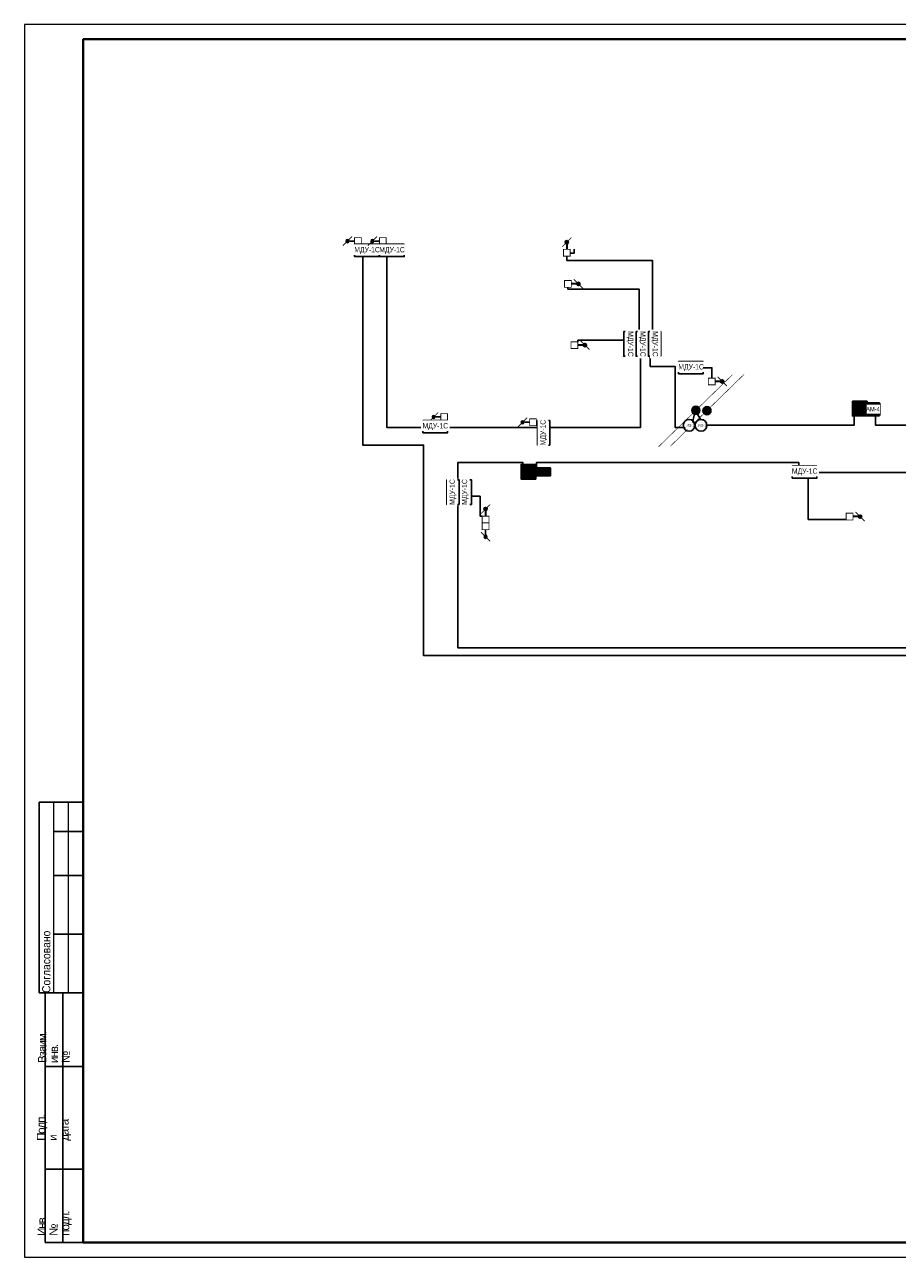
# Model space of a CAD drawing. Header units: millimetres. Extents: x -195178 to 1761886, y 140622 to 301105.
# Tile 94 of 131: x 891208 to 920941, y 224498 to 266305. Entities that reach past the tile are written whole.
import ezdxf
from ezdxf.enums import TextEntityAlignment as Align

# ---------------------------------------------------------------- set-up
doc = ezdxf.new("R2010")
doc.units = ezdxf.units.MM
doc.set_wipeout_variables(frame=1)
for name, color, linetype, lineweight in [('_АПС_Оборудование', 1, 'Continuous', 30), ('format-line3', 7, 'Continuous', 13), ('RC-Извещатели_пожарные', 1, 'Continuous', 30), ('Воздуховоды', 7, 'Continuous', 18), ('ОС', 5, 'Continuous', 25), ('Рамка', 7, 'Continuous', 18), ('СС-011-ПОЖ-СИГНАЛИЗАЦИЯ', 1, 'Continuous', 30), ('УГО АПС и АПЗ$0$_АПС_Оборудование', 1, 'Continuous', 30), ('УГО АПС и АПЗ$0$СС-011-ПОЖ-СИГНАЛИЗАЦИЯ', 1, 'Continuous', 30)]:
    doc.layers.add(name, color=color, linetype=linetype, lineweight=lineweight)
for name, color, linetype in [('EI_HATCH_GALV', 7, 'Continuous'), ('АПС', 5, 'Continuous'), ('АПС_Оборудование', 1, 'Continuous'), ('ССПС', 5, 'Continuous'), ('формат', 250, 'Continuous')]:
    doc.layers.add(name, color=color, linetype=linetype)
doc.styles.add('1111', font='ARIALN.TTF')
doc.styles.add('Arial', font='arial.ttf', dxfattribs={"width": 0.9, "height": 700})
doc.styles.add('Arial Narrow', font='ARIALN.TTF', dxfattribs={"width": 0.9, "height": 600})
doc.styles.add('CP.Text', font='arial.ttf')

# ---------------------------------------------------------------- blocks, each defined once
blk = doc.blocks.new('*U29')
for p, q in [((-574, 155), (-589, 155)), ((-589, 90), (-589, 155)), ((-574, 145), (-584, 145)), ((-574, 130), (-584, 130)), ((-574, 110), (-584, 110)), ((-587, 90), (-589, 90)), ((-587, 5), (-587, 90)), ((-574, 90), (-587, 90)), ((-581, 5), (-581, 90)), ((-574, 65), (-587, 65)), ((-574, 30), (-587, 30)), ((-574, 5), (-587, 5))]:
    blk.add_line(p, q)
at = {"color": 0, "lineweight": 0}
blk.add_lwpolyline([(-594, 0), (0, 0), (0, 420), (-594, 420)], close=True, dxfattribs=at)
at = {"lineweight": 40}
blk.add_lwpolyline([(-574, 5), (-5, 5), (-5, 415), (-574, 415)], close=True, dxfattribs=at)
at = {"layer": 'format-line3', "linetype": 'ByBlock'}
for p, q in [((-584, 90), (-584, 155)), ((-579, 90), (-579, 155))]:
    blk.add_line(p, q, dxfattribs=at)
at = {"char_height": 2.8, "width": 0.2, "attachment_point": 4, "rotation": 90, "line_spacing_factor": 0.857143, "style": 'Arial'}
for s, insert in [('{\\W0.45993; }Согласовано', (-586.58, 90)), ('{\\W0.62543;\\T0.75; \\W1;Взаим. инв. №}', (-584, 66.14)), ('{\\W0.5838;\\T0.8; \\W1;Подп. и дата}', (-584, 39.63)), ('{\\W0.5838;\\T0.8; \\W1;Инв. № подл.}', (-583.77, 7.25))]:
    blk.add_mtext(s, dxfattribs=dict(at, insert=insert))
at = {"style": 'Arial', "width": 0.9, "flags": 8}
blk.add_attdef('FORMAT', (-36.87, 1.26), '', height=2.8, dxfattribs=at)
blk = doc.blocks.new('озк_пр')
at = {"layer": 'УГО АПС и АПЗ$0$_АПС_Оборудование', "ltscale": 200}
h = blk.add_hatch(color=1, dxfattribs=at)
h.dxf.hatch_style = 1
h.paths.add_polyline_path([(468761, -41723, 1), (468650, -41723, 1)])
at = {"color": 1, "const_width": 29.5}
blk.add_lwpolyline([(468549, -41567), (468666, -41684)], dxfattribs=at)
at = {"layer": 'УГО АПС и АПЗ$0$_АПС_Оборудование', "color": 1, "lineweight": 35, "ltscale": 200}
blk.add_line((468636, -41723), (468463, -41723), dxfattribs=at)
at = {"layer": 'УГО АПС и АПЗ$0$_АПС_Оборудование', "color": 1, "const_width": 29.5}
blk.add_lwpolyline([(468233, -41839), (468463, -41839), (468463, -41608), (468232, -41608)], close=True, dxfattribs=at)
blk.add_lwpolyline([(468745, -41762), (468862, -41880)], dxfattribs=at)
at = {"layer": 'УГО АПС и АПЗ$0$_АПС_Оборудование', "color": 1}
blk.add_circle((468706, -41723), 55.4, dxfattribs=at)
blk = doc.blocks.new('пд_выт')
at = {"layer": 'Воздуховоды', "true_color": 0xcd6928}
h = blk.add_hatch(color=32, dxfattribs=at)
h.dxf.hatch_style = 1
h.paths.add_polyline_path([(468770, -40558, 1), (468659, -40558, 1)])
at = {"layer": 'Воздуховоды', "color": 32, "lineweight": 30, "true_color": 0xcd6928}
blk.add_line((468645, -40558), (468472, -40558), dxfattribs=at)
at = {"layer": 'Воздуховоды', "color": 32, "true_color": 0xcd6928, "const_width": 29.5}
blk.add_lwpolyline([(468242, -40674), (468472, -40673), (468472, -40443), (468241, -40443)], close=True, dxfattribs=at)
for points in [[(468558, -40401), (468675, -40519)], [(468754, -40597), (468871, -40714)]]:
    blk.add_lwpolyline(points, dxfattribs=at)
at = {"layer": 'Воздуховоды', "color": 32, "true_color": 0xcd6928}
blk.add_circle((468715, -40558), 55.4, dxfattribs=at)
blk = doc.blocks.new('пд_пр')
at = {"layer": 'Воздуховоды', "true_color": 0x008800}
h = blk.add_hatch(color=96, dxfattribs=at)
h.dxf.hatch_style = 1
h.paths.add_polyline_path([(468765, -40912, 1), (468654, -40912, 1)])
at = {"layer": 'Воздуховоды', "color": 96, "lineweight": 30, "true_color": 0x008800}
blk.add_line((468640, -40912), (468467, -40912), dxfattribs=at)
at = {"layer": 'Воздуховоды', "color": 96, "true_color": 0x008800, "const_width": 29.5}
blk.add_lwpolyline([(468237, -41028), (468468, -41028), (468467, -40797), (468237, -40797)], close=True, dxfattribs=at)
for points in [[(468553, -40755), (468671, -40873)], [(468749, -40951), (468867, -41069)]]:
    blk.add_lwpolyline(points, dxfattribs=at)
at = {"layer": 'Воздуховоды', "color": 96, "true_color": 0x008800}
blk.add_circle((468710, -40912), 55.4, dxfattribs=at)
blk = doc.blocks.new('УДП')
at = {"color": 30}
blk.add_wipeout([(324223, -148669), (324222, -149169), (323722, -149169), (323723, -148669)], dxfattribs=at).dxf.layer = 'RC-Извещатели_пожарные'
blk.add_wipeout([(323722, -149169), (323723, -148669), (324223, -148669), (324222, -149169)], dxfattribs=at).dxf.layer = 'RC-Извещатели_пожарные'
at = {"layer": 'EI_HATCH_GALV', "lineweight": 30, "true_color": 0xffffff}
h = blk.add_hatch(color=7, dxfattribs=at)
h.dxf.hatch_style = 1
h.paths.add_polyline_path([(324223, -148669), (324222, -149169), (323722, -149169), (323723, -148669)])
at = {"layer": 'RC-Извещатели_пожарные', "color": 30, "ltscale": 30}
blk.add_lwpolyline([(324223, -148669), (324222, -149169), (323722, -149169), (323723, -148669)], close=True, dxfattribs=at)
at = {"layer": 'RC-Извещатели_пожарные', "color": 30, "ltscale": 30, "const_width": 37.5}
blk.add_lwpolyline([(323823, -148769, 1), (324123, -148769, 1)], format="xyb", dxfattribs=at)
blk.add_lwpolyline([(323972, -148919), (323972, -149069)], dxfattribs=at)
at = {"color": 30, "lineweight": 30, "style": 'Arial Narrow', "width": 0.9}
blk.add_text('ДУ', height=100, dxfattribs=at).set_placement((323814, -149078), align=Align.MIDDLE_CENTER)
blk = doc.blocks.new('ам-4')
blk.add_wipeout([(-197, 213), (223, 213), (223, -207), (-197, -207)]).dxf.layer = 'АПС_Оборудование'
at = {"layer": 'EI_HATCH_GALV', "lineweight": 30, "true_color": 0xffffff}
h = blk.add_hatch(color=7, dxfattribs=at)
h.dxf.hatch_style = 1
h.paths.add_polyline_path([(223, -207), (-197, -207), (-197, 213), (223, 213)])
at = {"layer": '_АПС_Оборудование', "lineweight": 40, "ltscale": 100}
blk.add_lwpolyline([(223, -207), (-197, -207), (-197, 213), (223, 213)], close=True, dxfattribs=at)
at = {"layer": '_АПС_Оборудование', "ltscale": 100, "insert": (15, 13), "char_height": 150.98, "attachment_point": 5, "style": 'Arial Narrow', "bg_fill": 2}
blk.add_mtext_dynamic_manual_height_columns('\\pxi-0.17961;АМ-4', width=300, gutter_width=144375, heights=[0], dxfattribs=at)
blk = doc.blocks.new('_МДУ')
at = {"color": 1}
blk.add_wipeout([(-350, 175), (350, 175), (350, -175), (-350, -175)], dxfattribs=at)
at = {"layer": 'АПС', "color": 1, "lineweight": 30, "ltscale": 200}
blk.add_lwpolyline([(350, 175), (-350, 175), (-350, -175), (350, -175)], close=True, dxfattribs=at)
at = {"layer": 'АПС', "color": 0, "lineweight": 30, "ltscale": 200, "insert": (3, 0), "char_height": 150, "width": 668.29, "attachment_point": 5, "style": 'Arial Narrow', "bg_fill": 2}
blk.add_mtext('МДУ-1C', dxfattribs=at)
blk = doc.blocks.new('озк_выт')
at = {"layer": 'УГО АПС и АПЗ$0$_АПС_Оборудование', "ltscale": 200}
h = blk.add_hatch(color=5, dxfattribs=at)
h.dxf.hatch_style = 1
h.paths.add_polyline_path([(468756, -41333, 1), (468645, -41333, 1)])
at = {"color": 5, "const_width": 29.5}
blk.add_lwpolyline([(468544, -41177), (468661, -41294)], dxfattribs=at)
at = {"layer": 'УГО АПС и АПЗ$0$_АПС_Оборудование', "color": 5, "lineweight": 35, "ltscale": 200}
blk.add_line((468631, -41333), (468458, -41334), dxfattribs=at)
at = {"layer": 'УГО АПС и АПЗ$0$_АПС_Оборудование', "color": 5, "const_width": 29.5}
blk.add_lwpolyline([(468227, -41449), (468458, -41449), (468458, -41218), (468227, -41218)], close=True, dxfattribs=at)
blk.add_lwpolyline([(468740, -41373), (468857, -41490)], dxfattribs=at)
at = {"layer": 'УГО АПС и АПЗ$0$_АПС_Оборудование', "color": 5}
blk.add_circle((468700, -41333), 55.4, dxfattribs=at)
blk = doc.blocks.new('авфывыа')
at = {"lineweight": 40, "ltscale": 2, "true_color": 0xffffff}
h = blk.add_hatch(color=7, dxfattribs=at)
h.dxf.hatch_style = 1
h.paths.add_polyline_path([(287340, 199933), (287843, 199933), (287843, 200201), (287340, 200201)])
at = {"layer": 'ОС', "color": 1, "lineweight": 30}
blk.add_lwpolyline([(287843, 200201), (287340, 200201), (287340, 199933), (287843, 199933)], close=True, dxfattribs=at)
at = {"layer": 'ССПС', "color": 1, "lineweight": -2, "ltscale": 1000, "style": '1111', "width": 0.8}
blk.add_text('АМ-1', height=151, dxfattribs=at).set_placement((287425, 199988))
blk = doc.blocks.new('*U83')
h = blk.add_hatch(color=256)
edge = h.paths.add_edge_path()
edge.add_arc((0, 0), 38.7, 0, 360)
for points in [[(348, 348, 0, 50, 0), (206, 206, 5, 5, 0), (0, 0, 5, 5, 0)], [(0, 0, 0, 50, 0), (-141, -141, 5, 5, 0), (-348, -348, 5, 5, 0)]]:
    blk.add_lwpolyline(points, format="xyseb")
blk.add_circle((0, 0), 38.7)
blk = doc.blocks.new('*U80')
h = blk.add_hatch(color=256)
edge = h.paths.add_edge_path()
edge.add_arc((0, 0), 38.7, 0, 360)
for points in [[(0, 0, 0, 50, 0), (141, 141, 5, 5, 0), (348, 348, 5, 5, 0)], [(-348, -348, 0, 50, 0), (-206, -206, 5, 5, 0), (0, 0, 5, 5, 0)]]:
    blk.add_lwpolyline(points, format="xyseb")
blk.add_circle((0, 0), 38.7)
blk = doc.blocks.new('ИЗ-1')
blk.add_wipeout([(469979, -66893), (470179, -67093), (470379, -66893), (470179, -66693)])
blk.add_circle((470179, -66893), 200)
at = {"layer": 'УГО АПС и АПЗ$0$СС-011-ПОЖ-СИГНАЛИЗАЦИЯ', "color": 1, "style": 'CP.Text', "width": 0.8}
blk.add_text('ИЗ-1', height=90, dxfattribs=at).set_placement((470079, -66939))

msp = doc.modelspace()

# ---------------------------------------------------------------- linework, layer by layer
at = {"layer": 'Рамка'}
msp.add_lwpolyline([(893208, 224805), (950108, 224805), (950108, 265805), (893208, 265805)], close=True, dxfattribs=at)
at = {"layer": 'СС-011-ПОЖ-СИГНАЛИЗАЦИЯ', "color": 1, "lineweight": 30}
for points in [[(923242, 244800), (904799, 244800), (904799, 244800), (904799, 244907), (904799, 251973), (902725, 251973), (902725, 258549), (903551, 258549), (903551, 252572), (912186, 252572), (912186, 255356), (911727, 255356), (911727, 255541), (912522, 255541), (912522, 254648), (913374, 254648), (913374, 252572), (913925, 252572), (914049, 253150)], [(914052, 253150), (914359, 252650), (919461, 252650), (919461, 253143), (920196, 253143), (920196, 252650), (923191, 252650)], [(923191, 251046), (917576, 251046), (917576, 251387), (908646, 251387), (908646, 251084), (908180, 251084), (908180, 251387), (905967, 251387), (905967, 245061), (923242, 245061)]]:
    msp.add_lwpolyline(points, dxfattribs=at)
at = {"layer": 'СС-011-ПОЖ-СИГНАЛИЗАЦИЯ', "color": 30, "lineweight": 30, "ltscale": 100, "true_color": 0xf26722}
msp.add_lwpolyline([(909815, 258512), (909926, 258512), (909926, 258650)], dxfattribs=at)
at = {"layer": 'СС-011-ПОЖ-СИГНАЛИЗАЦИЯ', "color": 30, "lineweight": 30, "ltscale": 100}
msp.add_lwpolyline([(910053, 255551), (910053, 255495)], dxfattribs=at)

# ---------------------------------------------------------------- block references
at = {"layer": 'СС-011-ПОЖ-СИГНАЛИЗАЦИЯ', "lineweight": 30, "xscale": -1}
for name, p in [('пд_выт', (1370919, 299484)), ('пд_выт', (1373858, 293490)), ('пд_пр', (1376879, 293663))]:
    msp.add_blockref(name, p, dxfattribs=at)
at = {"layer": 'СС-011-ПОЖ-СИГНАЛИЗАЦИЯ', "lineweight": 30, "rotation": 90}
for p in [(867955, -209818), (865189, -218909)]:
    msp.add_blockref('озк_пр', p, dxfattribs=at)
at = {"layer": 'СС-011-ПОЖ-СИГНАЛИЗАЦИЯ', "lineweight": 30}
for p in [(441375, 298799), (441595, 296714), (446274, 295476), (450970, 290870)]:
    msp.add_blockref('озк_выт', p, dxfattribs=at)
at = {"layer": 'СС-011-ПОЖ-СИГНАЛИЗАЦИЯ', "lineweight": 30, "xscale": -1, "rotation": 90}
msp.add_blockref('пд_выт', (866353, 717565), dxfattribs=at)
at = {"layer": 'формат', "xscale": 100, "yscale": 100, "zscale": 100}
msp.add_blockref('*U29', (950608, 224305), dxfattribs=at)

# ---------------------------------------------------------------- next in the draw order: block references
at = {"layer": '_АПС_Оборудование', "color": 0, "lineweight": 30, "xscale": 1.2, "yscale": 1.2, "zscale": 1.2}
for p in [(902872, 258607), (913908, 254616), (905197, 252607), (917778, 251062)]:
    msp.add_blockref('_МДУ', p, dxfattribs=at)
for p, rotation in [((911829, 255424), 270), ((908890, 252397), 90), ((906220, 250374), 90)]:
    msp.add_blockref('_МДУ', p, dxfattribs=dict(at, rotation=rotation))
at = {"layer": 'СС-011-ПОЖ-СИГНАЛИЗАЦИЯ', "lineweight": 30}
for p in [(595687, 402137), (584396, 399986)]:
    msp.add_blockref('УДП', p, dxfattribs=at)

# ---------------------------------------------------------------- next in the draw order: linework, layer by layer
at = {"layer": 'СС-011-ПОЖ-СИГНАЛИЗАЦИЯ', "color": 30, "lineweight": 30, "ltscale": 100}
for points in [[(909678, 258414), (909678, 258266), (912596, 258266), (912596, 255844)], [(909718, 257350), (909718, 257284), (912144, 257284), (912144, 255844)], [(910053, 255551), (911617, 255551)], [(914328, 254611), (914619, 254611), (914619, 254257)], [(919197, 249441), (917900, 249440), (917900, 250852)], [(906797, 249554), (906722, 249554), (906722, 250234), (906430, 250234)]]:
    msp.add_lwpolyline(points, dxfattribs=at)

# ---------------------------------------------------------------- next in the draw order: block references
at = {"xscale": 3.600000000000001, "yscale": 3.600000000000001, "zscale": 3.600000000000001, "rotation": 359.2880171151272}
for name, p in [('*U83', (914074, 253158)), ('*U80', (914450, 253150))]:
    msp.add_blockref(name, p, dxfattribs=at)
at = {"color": 6}
msp.add_blockref('авфывыа', (621276, 50993), dxfattribs=at)
at = {"layer": '_АПС_Оборудование'}
msp.add_blockref('ам-4', (920106, 253188), dxfattribs=at)
at = {"layer": '_АПС_Оборудование', "color": 0, "lineweight": 30, "xscale": 1.2, "yscale": 1.2, "zscale": 1.2, "rotation": 90}
msp.add_blockref('_МДУ', (905800, 250374), dxfattribs=at)
at = {"layer": 'СС-011-ПОЖ-СИГНАЛИЗАЦИЯ', "lineweight": 30, "xscale": -1}
msp.add_blockref('пд_выт', (1371769, 299484), dxfattribs=at)

# ---------------------------------------------------------------- next in the draw order: block references
at = {"layer": '_АПС_Оборудование', "color": 0, "lineweight": 30, "xscale": 1.2, "yscale": 1.2, "zscale": 1.2}
msp.add_blockref('_МДУ', (903722, 258607), dxfattribs=at)
at = {"layer": '_АПС_Оборудование', "color": 0, "lineweight": 30, "xscale": 1.2, "yscale": 1.2, "zscale": 1.2, "rotation": 270}
msp.add_blockref('_МДУ', (912249, 255424), dxfattribs=at)
at = {"layer": 'RC-Извещатели_пожарные', "lineweight": 30}
msp.add_blockref('ИЗ-1', (444072, 319542), dxfattribs=at)

# ---------------------------------------------------------------- next in the draw order: block references
at = {"layer": '_АПС_Оборудование', "color": 0, "lineweight": 30, "xscale": 1.2, "yscale": 1.2, "zscale": 1.2, "rotation": 270}
msp.add_blockref('_МДУ', (912669, 255424), dxfattribs=at)
at = {"layer": 'RC-Извещатели_пожарные', "lineweight": 30}
msp.add_blockref('ИЗ-1', (443666, 319542), dxfattribs=at)

doc.saveas('drawing.dxf')
